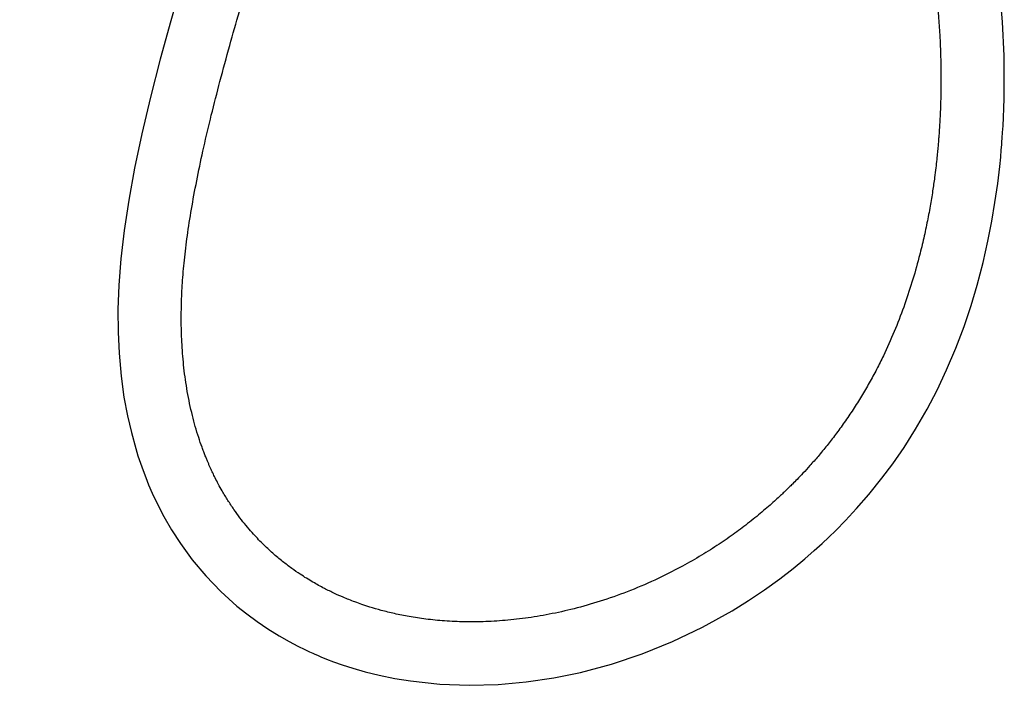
# Model space of a CAD drawing. Header units: millimetres. Extents: x 1141 to 9683, y 1625 to 6203.
# Tile 66 of 118: x 5630 to 6119, y 1770 to 2101. Entities that reach past the tile are written whole.
import ezdxf

# ---------------------------------------------------------------- set-up
doc = ezdxf.new("R2010")
doc.units = ezdxf.units.MM
doc.header["$LTSCALE"] = 25

msp = doc.modelspace()

# ---------------------------------------------------------------- linework, layer by layer
at = {"color": 7, "linetype": 'Continuous', "lineweight": 25, "flags": 128}
msp.add_lwpolyline([(5710.57, 2119.3), (5705.05, 2100.11), (5699.81, 2081.05), (5694.95, 2062.16), (5690.67, 2044.01), (5687.05, 2026.94), (5684.12, 2010.93), (5681.84, 1995.92), (5680.21, 1981.9), (5679.2, 1968.81), (5678.76, 1956.66), (5678.82, 1945.4), (5679.3, 1935), (5680.33, 1923.58), (5681.76, 1913.24), (5683.49, 1903.92), (5685.42, 1895.55), (5687.59, 1887.67), (5688.72, 1884.03), (5689.93, 1880.41), (5691.21, 1876.82), (5692.56, 1873.25), (5694.02, 1869.65), (5695.79, 1865.56), (5698.41, 1860.02), (5701.61, 1853.85), (5705.4, 1847.3), (5709.83, 1840.44), (5715.72, 1832.38), (5722.45, 1824.36), (5729.84, 1816.69), (5737.9, 1809.44), (5742.81, 1805.49), (5747.93, 1801.7), (5753.28, 1798.08), (5758.81, 1794.66), (5763.85, 1791.8), (5768.13, 1789.55), (5771.58, 1787.86), (5773.91, 1786.77), (5775.56, 1786.02), (5776.64, 1785.54), (5777.96, 1784.98), (5779.66, 1784.26), (5782.47, 1783.12), (5785.96, 1781.79), (5790.15, 1780.31), (5795.43, 1778.6), (5801.56, 1776.84), (5808.56, 1775.1), (5816.29, 1773.5), (5824.08, 1772.22), (5838.78, 1770.64), (5853.33, 1770.08), (5867.66, 1770.48), (5881.68, 1771.72), (5895.36, 1773.75), (5908.63, 1776.48), (5924.03, 1780.59), (5939.25, 1785.68), (5954.38, 1791.78), (5969.34, 1798.92), (5984.05, 1807.1), (5992.16, 1812.13), (6000.15, 1817.5), (6007.71, 1822.98), (6014.34, 1828.12), (6020.05, 1832.83), (6024.82, 1836.96), (6028.77, 1840.54), (6032.04, 1843.61), (6035.47, 1846.96), (6040.37, 1851.94), (6045.83, 1857.82), (6051.86, 1864.76), (6058.4, 1872.87), (6063.82, 1880.13), (6069.44, 1888.24), (6075.18, 1897.27), (6080.95, 1907.26), (6085.82, 1916.56), (6090.6, 1926.66), (6095.19, 1937.49), (6099.25, 1948.26), (6102.75, 1958.7), (6105.76, 1968.74), (6108.72, 1980.03), (6111.13, 1990.67), (6113.08, 2000.59), (6114.63, 2009.77), (6115.99, 2019.25), (6116.99, 2027.68), (6117.46, 2032.36), (6117.79, 2035.94), (6118, 2038.4), (6118.11, 2039.85), (6118.26, 2041.9), (6118.44, 2044.6), (6118.65, 2047.95), (6118.85, 2051.97), (6119.04, 2056.62), (6119.18, 2061.51), (6119.27, 2066.46), (6119.14, 2082.68), (6118.34, 2099.48), (6116.83, 2116.8)], dxfattribs=at)
at = {"color": 7, "linetype": 'Continuous', "lineweight": 25}
msp.add_open_spline([(5924.67, 2369.19), (5927.87, 2367.61), (5933.93, 2364.61), (5942.3, 2359.9), (5949.58, 2355.46), (5955.82, 2351.36), (5961.09, 2347.68), (5965.45, 2344.48), (5968.83, 2341.89), (5971.34, 2339.91), (5973.06, 2338.51), (5974.71, 2337.17), (5976.84, 2335.39), (5980.09, 2332.61), (5984.3, 2328.87), (5989.09, 2324.38), (5994.09, 2319.45), (5999.14, 2314.2), (6004.22, 2308.62), (6010.35, 2301.5), (6017.45, 2292.61), (6025.39, 2281.69), (6033.2, 2269.84), (6040.23, 2258), (6046.58, 2246.24), (6052.3, 2234.6), (6057.87, 2222.09), (6063.21, 2208.68), (6068.25, 2194.37), (6072.91, 2179.17), (6077.08, 2163.2), (6080.68, 2146.52), (6083.64, 2129.17), (6085.9, 2111.11), (6087.09, 2095.97), (6087.6, 2084.24), (6087.78, 2076.39), (6087.81, 2069.29), (6087.72, 2062.99), (6087.56, 2057.5), (6087.37, 2052.8), (6087.15, 2048.79), (6086.94, 2045.52), (6086.74, 2042.77), (6086.55, 2040.32), (6086.33, 2037.69), (6086.04, 2034.62), (6085.67, 2031.01), (6085.2, 2026.84), (6084.54, 2021.62), (6083.63, 2015.27), (6082.39, 2007.72), (6080.85, 1999.55), (6079, 1991.03), (6076.57, 1981.18), (6073.42, 1970.08), (6069.34, 1957.82), (6064.63, 1945.64), (6060.05, 1935.38), (6055.82, 1926.93), (6052.17, 1920.21), (6048.29, 1913.57), (6044.15, 1907.03), (6039.83, 1900.67), (6035.5, 1894.72), (6031.13, 1889.09), (6026.9, 1883.97), (6022.89, 1879.39), (6019.41, 1875.6), (6016.49, 1872.54), (6014.17, 1870.19), (6012.49, 1868.54), (6011.14, 1867.22), (6009.74, 1865.87), (6007.88, 1864.12), (6005.54, 1861.97), (6002.75, 1859.48), (5999.59, 1856.76), (5996.16, 1853.91), (5991.44, 1850.14), (5985.23, 1845.47), (5977.32, 1839.99), (5968.61, 1834.48), (5959.1, 1829.04), (5947.93, 1823.33), (5935.42, 1817.79), (5921.92, 1812.81), (5908.86, 1808.87), (5896.3, 1805.88), (5884.28, 1803.73), (5872.73, 1802.33), (5861.69, 1801.61), (5851.17, 1801.5), (5841.23, 1801.94), (5832.05, 1802.84), (5823.74, 1804.09), (5816.36, 1805.57), (5809.84, 1807.18), (5804.48, 1808.74), (5800.14, 1810.16), (5796.69, 1811.4), (5793.58, 1812.59), (5790.18, 1813.99), (5786.09, 1815.8), (5781.07, 1818.27), (5775.37, 1821.39), (5769.97, 1824.74), (5764.97, 1828.2), (5760.42, 1831.65), (5755.58, 1835.7), (5750.51, 1840.45), (5746.09, 1845.1), (5742.37, 1849.46), (5739.34, 1853.29), (5736.31, 1857.45), (5733.37, 1861.9), (5730.81, 1866.14), (5728.73, 1869.89), (5727.17, 1872.89), (5725.9, 1875.48), (5724.93, 1877.56), (5724.17, 1879.26), (5723.54, 1880.72), (5722.87, 1882.29), (5722.14, 1884.09), (5721.35, 1886.12), (5720.23, 1889.14), (5718.8, 1893.3), (5717.19, 1898.55), (5715.18, 1906.12), (5713.14, 1915.79), (5711.47, 1927.54), (5710.52, 1938.96), (5710.16, 1949.96), (5710.29, 1960.66), (5710.86, 1971.49), (5711.91, 1982.91), (5713.47, 1995.23), (5715.58, 2008.48), (5718.24, 2022.59), (5721.44, 2037.59), (5725.2, 2053.47), (5729.51, 2070.33), (5734.19, 2087.51), (5739.16, 2104.95), (5744.37, 2122.57), (5749.95, 2141.02), (5755.89, 2160.29), (5762.13, 2180.37), (5768.64, 2201.28), (5775.35, 2222.96), (5782.26, 2245.65), (5789.14, 2268.76), (5795.74, 2291.72), (5801.85, 2313.68), (5807.48, 2334.58), (5812.66, 2354.4), (5817.41, 2373.1), (5821.64, 2390.22), (5825.4, 2405.79), (5828.72, 2419.87), (5831.73, 2432.93), (5834.46, 2444.98), (5836.9, 2455.99), (5839.08, 2465.96), (5841, 2474.88), (5842.67, 2482.78), (5844.15, 2489.84), (5845.49, 2496.27), (5846.73, 2502.32), (5847.94, 2508.28), (5849.21, 2514.61), (5850.61, 2521.67), (5852.16, 2529.57), (5853.84, 2538.22), (5855.84, 2548.74), (5858.18, 2561.29), (5860.86, 2576.03), (5863.68, 2591.94), (5866.61, 2609.03), (5869.63, 2627.3), (5872.66, 2646.34), (5875.69, 2666.12), (5878.68, 2686.54), (5881.63, 2707.63), (5884.47, 2729.02), (5888.25, 2759.06), (5892.67, 2797.58), (5897.32, 2844.45), (5901.21, 2890.78), (5904.04, 2932.22), (5906.04, 2968.82), (5907.42, 3000.66), (5908.43, 3032.13), (5909.06, 3063.2), (5909.33, 3093.78), (5909.23, 3123.65), (5908.79, 3152.63), (5908.01, 3181.05), (5906.92, 3208.89), (5905.51, 3236.11), (5903.82, 3262.27), (5901.89, 3287.38), (5899.74, 3311.44), (5897.88, 3329.79), (5896.48, 3342.45), (5895.68, 3349.43), (5894.97, 3355.4), (5894.37, 3360.38), (5893.9, 3364.18), (5893.55, 3366.93), (5893.3, 3368.91), (5893.04, 3370.96), (5892.7, 3373.61), (5892.19, 3377.46), (5891.52, 3382.5), (5890.69, 3388.49), (5889.77, 3395), (5888.78, 3401.79), (5887.73, 3408.85), (5886.59, 3416.19), (5885.38, 3423.8), (5883.6, 3434.6), (5881.14, 3448.83), (5877.82, 3466.74), (5874.06, 3485.64), (5869.84, 3505.41), (5865.16, 3525.72), (5860.05, 3546.27), (5854.02, 3568.83), (5846.89, 3593.34), (5838.45, 3619.71), (5829.24, 3645.9), (5819.21, 3671.83), (5808.32, 3697.41), (5796.5, 3722.57), (5784.63, 3745.45), (5772.88, 3766.07), (5761.47, 3784.53), (5749.39, 3802.45), (5736.71, 3819.69), (5723.55, 3836.03), (5709.96, 3851.42), (5695.96, 3865.85), (5681.45, 3879.4), (5666.88, 3891.67), (5652.33, 3902.74), (5637.83, 3912.67), (5622.93, 3921.83), (5607.61, 3930.16), (5592.43, 3937.55), (5582.14, 3941.64), (5577.24, 3943.58)], degree=3, knots=[0, 0, 0, 0, 0.003315, 0.006287, 0.008926, 0.011239, 0.013231, 0.014905, 0.016262, 0.017191, 0.017879, 0.018326, 0.019163, 0.020466, 0.0223, 0.024397, 0.026574, 0.028831, 0.03117, 0.033591, 0.037563, 0.041746, 0.046143, 0.050757, 0.054549, 0.058563, 0.062807, 0.06728, 0.071982, 0.07691, 0.082061, 0.087321, 0.092782, 0.098438, 0.104276, 0.106934, 0.109396, 0.111607, 0.113568, 0.115281, 0.116748, 0.11797, 0.119045, 0.119825, 0.120551, 0.121353, 0.122307, 0.123444, 0.124763, 0.126263, 0.128401, 0.130817, 0.133497, 0.136276, 0.139095, 0.143166, 0.147311, 0.151528, 0.155816, 0.1583, 0.160814, 0.163359, 0.165938, 0.168551, 0.17109, 0.173399, 0.175804, 0.177895, 0.179673, 0.181138, 0.182288, 0.183123, 0.183606, 0.184275, 0.18517, 0.18629, 0.187636, 0.189139, 0.190727, 0.1924, 0.195614, 0.199103, 0.202869, 0.206912, 0.211224, 0.216871, 0.222338, 0.227617, 0.232572, 0.23734, 0.241916, 0.246298, 0.250486, 0.254479, 0.258246, 0.261613, 0.264655, 0.26738, 0.269792, 0.271471, 0.272964, 0.274272, 0.275556, 0.277491, 0.279789, 0.282466, 0.285515, 0.287622, 0.289936, 0.292485, 0.29527, 0.298292, 0.300117, 0.302022, 0.304009, 0.306081, 0.308151, 0.309646, 0.310909, 0.311939, 0.312863, 0.313454, 0.313996, 0.314619, 0.315325, 0.316114, 0.316989, 0.318816, 0.320844, 0.322844, 0.327075, 0.331121, 0.334969, 0.338601, 0.342058, 0.345487, 0.349175, 0.353146, 0.357413, 0.361991, 0.366802, 0.371934, 0.377396, 0.383194, 0.388657, 0.394393, 0.400402, 0.406681, 0.413228, 0.420037, 0.427102, 0.434389, 0.442139, 0.44956, 0.456635, 0.463355, 0.469711, 0.475697, 0.481307, 0.486116, 0.490601, 0.494759, 0.498588, 0.502085, 0.505249, 0.508078, 0.510571, 0.512758, 0.514788, 0.516682, 0.518497, 0.520447, 0.52268, 0.525194, 0.527934, 0.530872, 0.535154, 0.539798, 0.544807, 0.55018, 0.555918, 0.562021, 0.568108, 0.57452, 0.581208, 0.587909, 0.59458, 0.609357, 0.62396, 0.638374, 0.652584, 0.66258, 0.672461, 0.682222, 0.69186, 0.701371, 0.71066, 0.719647, 0.728334, 0.737113, 0.745566, 0.753695, 0.761504, 0.768997, 0.776177, 0.778671, 0.780849, 0.782714, 0.784269, 0.785514, 0.786277, 0.78685, 0.787373, 0.788196, 0.789339, 0.790988, 0.792932, 0.794971, 0.797101, 0.799318, 0.801623, 0.804015, 0.806492, 0.811807, 0.817462, 0.823448, 0.82975, 0.836281, 0.842855, 0.84946, 0.858026, 0.866624, 0.875244, 0.883875, 0.892509, 0.901138, 0.909756, 0.916501, 0.923236, 0.929961, 0.936619, 0.943163, 0.949488, 0.955722, 0.961876, 0.96796, 0.973441, 0.978886, 0.984304, 0.989706, 0.995101, 1, 1, 1, 1], dxfattribs=at)

doc.saveas('drawing.dxf')
